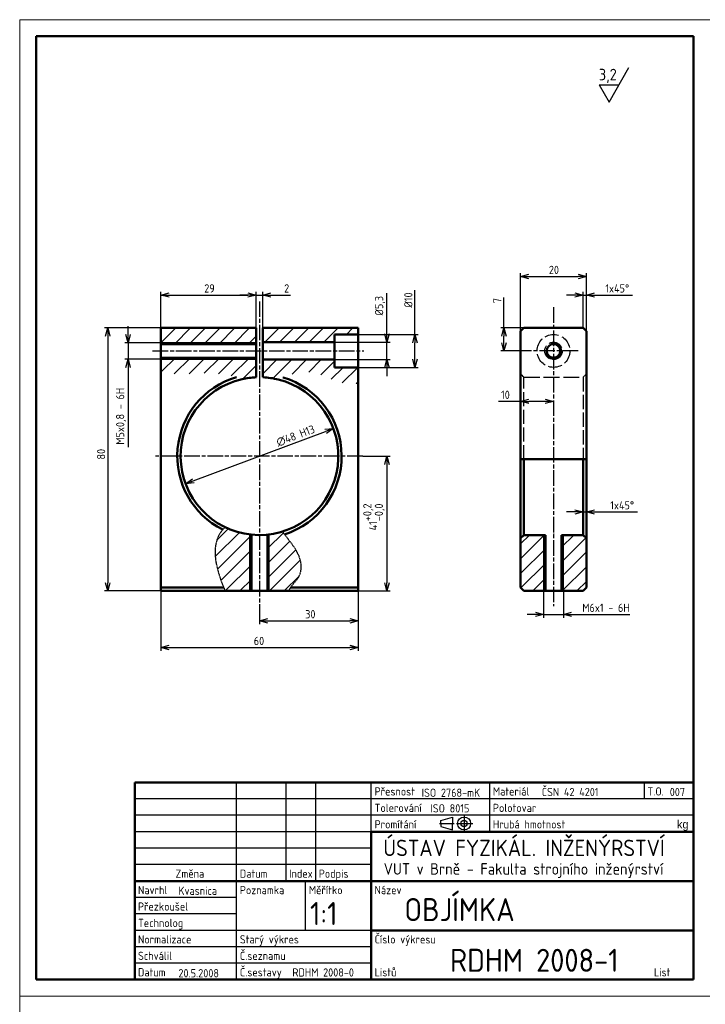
# Model space of a CAD drawing. Extents: x 324 to 1258, y -339 to 255.
# Tile 3 of 4: x 324 to 533, y -45 to 255. Entities that reach past the tile are written whole.
import ezdxf

# ---------------------------------------------------------------- set-up
doc = ezdxf.new("R2010")
doc.units = 0
doc.linetypes.add('CHAIN', pattern=[0.3543, 0.2362, -0.0295, 0.0591, -0.0295])
doc.linetypes.add('DASHED', pattern=[0.2068, 0.1655, -0.0413])
for name, color, linetype, lineweight in [('Centerline(ISO)', 1, 'CHAIN', 25), ('Dimensions(ISO)', 2, 'Continuous', 25), ('Hidden Edges(ISO)', 254, 'DASHED', 25), ('koty', 7, 'Continuous', 25), ('Srafování', 3, 'Continuous', 9), ('Viditelná (ISO)', 7, 'Continuous', 50), ('Visible Edges(ISO)', 7, 'Continuous', 50), ('Závity(ISO)', 252, 'Continuous', 25), ('šrafy', 100, 'Continuous', 25)]:
    doc.layers.add(name, color=color, linetype=linetype, lineweight=lineweight)
doc.styles.add('DEFAULT-ISO', font='isocp.shx')
doc.styles.add('ISO', font='iso8cs.shx', dxfattribs={"width": 0.75, "height": 3.5})
doc.styles.get("Standard").update_dxf_attribs({"font": 'ARIAL.TTF'})
doc.dimstyles.new('Copy of DEFAULT-ISO', dxfattribs={"dimtxt": 2.5, "dimasz": 2.5, "dimexe": 1, "dimexo": 0, "dimgap": 0.762, "dimtad": 1, "dimrnd": 1e-08, "dimzin": 12, "dimtxsty": 'DEFAULT-ISO', "dimblk": 'OPEN30', "dimcen": 0.09, "dimdle": 10, "dimclrd": 256, "dimclre": 256, "dimclrt": 256, "dimazin": 3, "dimtfac": 1, "dimtmove": 0, "dimatfit": 3, "dimldrblk": 'DOTSMALL', "dimfxl": 0, "dimtolj": 1, "dimtzin": 0, "dimlwd": 25, "dimlwe": -1, "dimarcsym": 0})
pattern_1 = [(45, (324.802, -29.228), (-2.245064, 2.245064), [])]

# ---------------------------------------------------------------- blocks, each defined once
blk = doc.blocks.new('_Open30')
at = {"color": 0, "linetype": 'ByBlock', "lineweight": -2}
for p, q in [((-1, 0.27), (0, 0)), ((0, 0), (-1, -0.27)), ((0, 0), (-1, 0))]:
    blk.add_line(p, q, dxfattribs=at)
blk = doc.blocks.new('*D1')
at = {"layer": 'Defpoints', "color": 0, "linetype": 'Continuous'}
for p in [(419.35, 130.5), (374.39, 113.68)]:
    blk.add_point(p, dxfattribs=at)
at = {"layer": 'Dimensions(ISO)', "lineweight": 25}
blk.add_line((376.74, 114.55), (417.01, 129.62), dxfattribs=at)
at = {"layer": 'Dimensions(ISO)', "linetype": 'Continuous', "lineweight": 25, "xscale": 2.5, "yscale": 2.5, "zscale": 2.5}
for p, rotation in [((419.35, 130.5), 20.51958421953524), ((374.39, 113.68), 200.5195842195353)]:
    blk.add_blockref('_Open30', p, dxfattribs=dict(at, rotation=rotation))
at = {"layer": 'Dimensions(ISO)', "linetype": 'Continuous', "lineweight": 25, "insert": (401.69, 127.37), "char_height": 2.5, "attachment_point": 1, "rotation": 20.5196, "style": 'DEFAULT-ISO'}
blk.add_mtext('\\A1;∅48 H13', dxfattribs=at)
blk = doc.blocks.new('_DotSmall')
at = {"color": 0, "linetype": 'ByBlock', "const_width": 0.5}
blk.add_lwpolyline([(-0.0625, 0, 1), (0.0625, 0, 1)], format="xyb", close=True, dxfattribs=at)
blk = doc.blocks.new('*D2')
at = {"layer": 'Defpoints', "color": 0, "linetype": 'Continuous'}
for p in [(366.87, 161.09), (350.7, 81.09), (366.87, 81.09)]:
    blk.add_point(p, dxfattribs=at)
at = {"layer": 'Dimensions(ISO)'}
for p, q in [((366.87, 161.09), (349.7, 161.09)), ((366.87, 81.09), (349.7, 81.09))]:
    blk.add_line(p, q, dxfattribs=at)
at = {"layer": 'Dimensions(ISO)', "lineweight": 25}
blk.add_line((350.7, 158.59), (350.7, 83.59), dxfattribs=at)
at = {"layer": 'Dimensions(ISO)', "linetype": 'Continuous', "lineweight": 25, "xscale": 2.5, "yscale": 2.5, "zscale": 2.5}
for p, rotation in [((350.7, 161.09), 90), ((350.7, 81.09), 270)]:
    blk.add_blockref('_Open30', p, dxfattribs=dict(at, rotation=rotation))
at = {"layer": 'Dimensions(ISO)', "linetype": 'Continuous', "lineweight": 25, "insert": (347.43, 121.05), "char_height": 2.5, "attachment_point": 1, "rotation": 90, "style": 'DEFAULT-ISO'}
blk.add_mtext('\\A1;80', dxfattribs=at)
blk = doc.blocks.new('*D3')
at = {"layer": 'Defpoints', "color": 0, "linetype": 'Continuous'}
for p in [(428.3, 122.09), (426.87, 81.09), (435.67, 81.09)]:
    blk.add_point(p, dxfattribs=at)
at = {"layer": 'Dimensions(ISO)'}
for p, q in [((428.3, 122.09), (436.67, 122.09)), ((426.87, 81.09), (436.67, 81.09))]:
    blk.add_line(p, q, dxfattribs=at)
at = {"layer": 'Dimensions(ISO)', "lineweight": 25}
blk.add_line((435.67, 119.59), (435.67, 83.59), dxfattribs=at)
at = {"layer": 'Dimensions(ISO)', "linetype": 'Continuous', "lineweight": 25, "xscale": 2.5, "yscale": 2.5, "zscale": 2.5}
for p, rotation in [((435.67, 122.09), 90), ((435.67, 81.09), 270)]:
    blk.add_blockref('_Open30', p, dxfattribs=dict(at, rotation=rotation))
at = {"layer": 'Dimensions(ISO)', "linetype": 'Continuous', "lineweight": 25, "insert": (428.45, 99.49), "char_height": 2.5, "attachment_point": 1, "rotation": 90, "style": 'DEFAULT-ISO'}
blk.add_mtext('\\A1;41\\S+0,2^ -0,0;', dxfattribs=at)
blk = doc.blocks.new('*D4')
at = {"layer": 'Defpoints', "color": 0, "linetype": 'Continuous'}
for p in [(419.67, 156.74), (419.67, 151.44), (435.67, 151.44)]:
    blk.add_point(p, dxfattribs=at)
at = {"layer": 'Dimensions(ISO)', "lineweight": 25}
for p, q in [((435.67, 159.24), (435.67, 171.61)), ((435.67, 151.44), (435.67, 156.74)), ((435.67, 148.94), (435.67, 146.44))]:
    blk.add_line(p, q, dxfattribs=at)
at = {"layer": 'Dimensions(ISO)'}
for p, q in [((419.67, 156.74), (436.67, 156.74)), ((419.67, 151.44), (436.67, 151.44))]:
    blk.add_line(p, q, dxfattribs=at)
at = {"layer": 'Dimensions(ISO)', "linetype": 'Continuous', "lineweight": 25, "xscale": 2.5, "yscale": 2.5, "zscale": 2.5}
for p, rotation in [((435.67, 156.74), 270), ((435.67, 151.44), 90)]:
    blk.add_blockref('_Open30', p, dxfattribs=dict(at, rotation=rotation))
at = {"layer": 'Dimensions(ISO)', "linetype": 'Continuous', "lineweight": 25, "insert": (432.03, 164.87), "char_height": 2.5, "attachment_point": 1, "rotation": 90, "style": 'DEFAULT-ISO'}
blk.add_mtext('\\A1;%%c5,3', dxfattribs=at)
blk = doc.blocks.new('*D5')
at = {"layer": 'Defpoints', "color": 0, "linetype": 'Continuous'}
for p in [(426.87, 159.09), (444.19, 159.09), (426.87, 149.09)]:
    blk.add_point(p, dxfattribs=at)
at = {"layer": 'Dimensions(ISO)', "lineweight": 25}
for p, q in [((444.19, 159.09), (444.19, 172.54)), ((444.19, 151.59), (444.19, 156.59))]:
    blk.add_line(p, q, dxfattribs=at)
at = {"layer": 'Dimensions(ISO)'}
for p, q in [((426.87, 159.09), (445.19, 159.09)), ((426.87, 149.09), (445.19, 149.09))]:
    blk.add_line(p, q, dxfattribs=at)
at = {"layer": 'Dimensions(ISO)', "linetype": 'Continuous', "lineweight": 25, "xscale": 2.5, "yscale": 2.5, "zscale": 2.5}
for p, rotation in [((444.19, 159.09), 90), ((444.19, 149.09), 270)]:
    blk.add_blockref('_Open30', p, dxfattribs=dict(at, rotation=rotation))
at = {"layer": 'Dimensions(ISO)', "linetype": 'Continuous', "lineweight": 25, "insert": (440.93, 167.28), "char_height": 2.5, "attachment_point": 1, "rotation": 90, "style": 'DEFAULT-ISO'}
blk.add_mtext('\\A1;%%c10', dxfattribs=at)
blk = doc.blocks.new('*D6')
at = {"layer": 'Defpoints', "color": 0, "linetype": 'Continuous'}
for p in [(395.87, 171.09), (366.87, 161.09), (395.87, 161.09)]:
    blk.add_point(p, dxfattribs=at)
at = {"layer": 'Dimensions(ISO)'}
for p, q in [((366.87, 161.09), (366.87, 172.09)), ((395.87, 161.09), (395.87, 172.09))]:
    blk.add_line(p, q, dxfattribs=at)
at = {"layer": 'Dimensions(ISO)', "lineweight": 25}
blk.add_line((369.37, 171.09), (393.37, 171.09), dxfattribs=at)
at = {"layer": 'Dimensions(ISO)', "linetype": 'Continuous', "lineweight": 25, "xscale": 2.5, "yscale": 2.5, "zscale": 2.5, "rotation": 180}
blk.add_blockref('_Open30', (366.87, 171.09), dxfattribs=at)
at = {"layer": 'Dimensions(ISO)', "linetype": 'Continuous', "lineweight": 25, "xscale": 2.5, "yscale": 2.5, "zscale": 2.5}
blk.add_blockref('_Open30', (395.87, 171.09), dxfattribs=at)
at = {"layer": 'Dimensions(ISO)', "linetype": 'Continuous', "lineweight": 25, "insert": (380.07, 174.35), "char_height": 2.5, "attachment_point": 1, "style": 'DEFAULT-ISO'}
blk.add_mtext('\\A1;29', dxfattribs=at)
blk = doc.blocks.new('*D7')
at = {"layer": 'Defpoints', "color": 0, "linetype": 'Continuous'}
for p in [(397.87, 171.09), (395.87, 161.09), (397.87, 161.09)]:
    blk.add_point(p, dxfattribs=at)
at = {"layer": 'Dimensions(ISO)', "lineweight": 25}
for p, q in [((393.37, 171.09), (390.87, 171.09)), ((395.87, 171.09), (397.87, 171.09)), ((400.37, 171.09), (406.36, 171.09))]:
    blk.add_line(p, q, dxfattribs=at)
at = {"layer": 'Dimensions(ISO)'}
for p, q in [((395.87, 161.09), (395.87, 172.09)), ((397.87, 161.09), (397.87, 172.09))]:
    blk.add_line(p, q, dxfattribs=at)
at = {"layer": 'Dimensions(ISO)', "linetype": 'Continuous', "lineweight": 25, "xscale": 2.5, "yscale": 2.5, "zscale": 2.5}
blk.add_blockref('_Open30', (395.87, 171.09), dxfattribs=at)
at = {"layer": 'Dimensions(ISO)', "linetype": 'Continuous', "lineweight": 25, "xscale": 2.5, "yscale": 2.5, "zscale": 2.5, "rotation": 180}
blk.add_blockref('_Open30', (397.87, 171.09), dxfattribs=at)
at = {"layer": 'Dimensions(ISO)', "linetype": 'Continuous', "lineweight": 25, "insert": (404.39, 174.35), "char_height": 2.5, "attachment_point": 1, "style": 'DEFAULT-ISO'}
blk.add_mtext('\\A1;2', dxfattribs=at)
blk = doc.blocks.new('*D8')
at = {"layer": 'Defpoints', "color": 0, "linetype": 'Continuous'}
for p in [(495.35, 122.08), (496.35, 122.08), (496.35, 105.12)]:
    blk.add_point(p, dxfattribs=at)
at = {"layer": 'Dimensions(ISO)', "lineweight": 25}
for p, q in [((492.85, 105.12), (490.35, 105.12)), ((495.35, 105.12), (496.35, 105.12)), ((498.85, 105.12), (511.87, 105.12))]:
    blk.add_line(p, q, dxfattribs=at)
at = {"layer": 'Dimensions(ISO)', "linetype": 'Continuous', "lineweight": 25, "xscale": 2.5, "yscale": 2.5, "zscale": 2.5}
blk.add_blockref('_Open30', (495.35, 105.12), dxfattribs=at)
at = {"layer": 'Dimensions(ISO)', "linetype": 'Continuous', "lineweight": 25, "xscale": 2.5, "yscale": 2.5, "zscale": 2.5, "rotation": 180}
blk.add_blockref('_Open30', (496.35, 105.12), dxfattribs=at)
at = {"layer": 'Dimensions(ISO)', "linetype": 'Continuous', "lineweight": 25, "insert": (503.61, 108.38), "char_height": 2.5, "attachment_point": 1, "style": 'DEFAULT-ISO'}
blk.add_mtext('\\A1;1x45%%d', dxfattribs=at)
blk = doc.blocks.new('*D9')
at = {"layer": 'Defpoints', "color": 0, "linetype": 'Continuous'}
for p in [(366.87, 81.09), (426.87, 81.09), (426.87, 63.87)]:
    blk.add_point(p, dxfattribs=at)
at = {"layer": 'Dimensions(ISO)'}
for p, q in [((366.87, 81.09), (366.87, 62.87)), ((426.87, 81.09), (426.87, 62.87))]:
    blk.add_line(p, q, dxfattribs=at)
at = {"layer": 'Dimensions(ISO)', "lineweight": 25}
blk.add_line((369.37, 63.87), (424.37, 63.87), dxfattribs=at)
at = {"layer": 'Dimensions(ISO)', "linetype": 'Continuous', "lineweight": 25, "xscale": 2.5, "yscale": 2.5, "zscale": 2.5, "rotation": 180}
blk.add_blockref('_Open30', (366.87, 63.87), dxfattribs=at)
at = {"layer": 'Dimensions(ISO)', "linetype": 'Continuous', "lineweight": 25, "xscale": 2.5, "yscale": 2.5, "zscale": 2.5}
blk.add_blockref('_Open30', (426.87, 63.87), dxfattribs=at)
at = {"layer": 'Dimensions(ISO)', "linetype": 'Continuous', "lineweight": 25, "insert": (395.14, 67.13), "char_height": 2.5, "attachment_point": 1, "style": 'DEFAULT-ISO'}
blk.add_mtext('\\A1;60', dxfattribs=at)
blk = doc.blocks.new('*D10')
at = {"layer": 'Defpoints', "color": 0, "linetype": 'Continuous'}
for p in [(483.35, 81.09), (489.35, 81.09), (489.35, 73.94)]:
    blk.add_point(p, dxfattribs=at)
at = {"layer": 'Dimensions(ISO)'}
for p, q in [((483.35, 81.09), (483.35, 72.94)), ((489.35, 81.09), (489.35, 72.94))]:
    blk.add_line(p, q, dxfattribs=at)
at = {"layer": 'Dimensions(ISO)', "lineweight": 25}
for p, q in [((480.85, 73.94), (478.35, 73.94)), ((483.35, 73.94), (489.35, 73.94)), ((491.85, 73.94), (509.62, 73.94))]:
    blk.add_line(p, q, dxfattribs=at)
at = {"layer": 'Dimensions(ISO)', "linetype": 'Continuous', "lineweight": 25, "xscale": 2.5, "yscale": 2.5, "zscale": 2.5}
blk.add_blockref('_Open30', (483.35, 73.94), dxfattribs=at)
at = {"layer": 'Dimensions(ISO)', "linetype": 'Continuous', "lineweight": 25, "xscale": 2.5, "yscale": 2.5, "zscale": 2.5, "rotation": 180}
blk.add_blockref('_Open30', (489.35, 73.94), dxfattribs=at)
at = {"layer": 'Dimensions(ISO)', "linetype": 'Continuous', "lineweight": 25, "insert": (495.11, 77.2), "char_height": 2.5, "attachment_point": 1, "style": 'DEFAULT-ISO'}
blk.add_mtext('\\A1;M6x1 - 6H', dxfattribs=at)
blk = doc.blocks.new('*D11')
at = {"layer": 'Defpoints', "color": 0, "linetype": 'Continuous'}
for p in [(496.35, 171.09), (495.35, 161.09), (496.35, 160.09)]:
    blk.add_point(p, dxfattribs=at)
at = {"layer": 'Dimensions(ISO)', "lineweight": 25}
for p, q in [((492.85, 171.09), (490.35, 171.09)), ((495.35, 171.09), (496.35, 171.09)), ((498.85, 171.09), (510.37, 171.09))]:
    blk.add_line(p, q, dxfattribs=at)
at = {"layer": 'Dimensions(ISO)'}
for p, q in [((495.35, 161.09), (495.35, 172.09)), ((496.35, 160.09), (496.35, 172.09))]:
    blk.add_line(p, q, dxfattribs=at)
at = {"layer": 'Dimensions(ISO)', "linetype": 'Continuous', "lineweight": 25, "xscale": 2.5, "yscale": 2.5, "zscale": 2.5}
blk.add_blockref('_Open30', (495.35, 171.09), dxfattribs=at)
at = {"layer": 'Dimensions(ISO)', "linetype": 'Continuous', "lineweight": 25, "xscale": 2.5, "yscale": 2.5, "zscale": 2.5, "rotation": 180}
blk.add_blockref('_Open30', (496.35, 171.09), dxfattribs=at)
at = {"layer": 'Dimensions(ISO)', "linetype": 'Continuous', "lineweight": 25, "insert": (502.11, 174.35), "char_height": 2.5, "attachment_point": 1, "style": 'DEFAULT-ISO'}
blk.add_mtext('\\A1;1x45%%d', dxfattribs=at)
blk = doc.blocks.new('*D12')
at = {"layer": 'Defpoints', "color": 0, "linetype": 'Continuous'}
for p in [(496.35, 176.72), (476.35, 160.09), (496.35, 160.09)]:
    blk.add_point(p, dxfattribs=at)
at = {"layer": 'Dimensions(ISO)'}
for p, q in [((476.35, 160.09), (476.35, 177.72)), ((496.35, 160.09), (496.35, 177.72))]:
    blk.add_line(p, q, dxfattribs=at)
at = {"layer": 'Dimensions(ISO)', "lineweight": 25}
blk.add_line((478.85, 176.72), (493.85, 176.72), dxfattribs=at)
at = {"layer": 'Dimensions(ISO)', "linetype": 'Continuous', "lineweight": 25, "xscale": 2.5, "yscale": 2.5, "zscale": 2.5, "rotation": 180}
blk.add_blockref('_Open30', (476.35, 176.72), dxfattribs=at)
at = {"layer": 'Dimensions(ISO)', "linetype": 'Continuous', "lineweight": 25, "xscale": 2.5, "yscale": 2.5, "zscale": 2.5}
blk.add_blockref('_Open30', (496.35, 176.72), dxfattribs=at)
at = {"layer": 'Dimensions(ISO)', "linetype": 'Continuous', "lineweight": 25, "insert": (484.94, 179.99), "char_height": 2.5, "attachment_point": 1, "style": 'DEFAULT-ISO'}
blk.add_mtext('\\A1;20', dxfattribs=at)
blk = doc.blocks.new('*D13')
at = {"layer": 'Defpoints', "color": 0, "linetype": 'Continuous'}
for p in [(486.35, 154.09), (476.35, 138.73), (476.35, 121.15)]:
    blk.add_point(p, dxfattribs=at)
at = {"layer": 'Dimensions(ISO)', "lineweight": 25}
for p, q in [((476.35, 138.73), (469.62, 138.73)), ((483.85, 138.73), (478.85, 138.73))]:
    blk.add_line(p, q, dxfattribs=at)
at = {"layer": 'Dimensions(ISO)', "linetype": 'Continuous', "lineweight": 25, "xscale": 2.5, "yscale": 2.5, "zscale": 2.5, "rotation": 180}
blk.add_blockref('_Open30', (476.35, 138.73), dxfattribs=at)
at = {"layer": 'Dimensions(ISO)', "linetype": 'Continuous', "lineweight": 25, "xscale": 2.5, "yscale": 2.5, "zscale": 2.5}
blk.add_blockref('_Open30', (486.35, 138.73), dxfattribs=at)
at = {"layer": 'Dimensions(ISO)', "linetype": 'Continuous', "lineweight": 25, "insert": (470.38, 141.99), "char_height": 2.5, "attachment_point": 1, "style": 'DEFAULT-ISO'}
blk.add_mtext('\\A1;10', dxfattribs=at)
blk = doc.blocks.new('*D14')
at = {"layer": 'Defpoints', "color": 0, "linetype": 'Continuous'}
for p in [(471.28, 161.09), (477.35, 161.09), (478.85, 154.09)]:
    blk.add_point(p, dxfattribs=at)
at = {"layer": 'Dimensions(ISO)', "lineweight": 25}
for p, q in [((471.28, 161.09), (471.28, 170.36)), ((471.28, 156.59), (471.28, 158.59))]:
    blk.add_line(p, q, dxfattribs=at)
at = {"layer": 'Dimensions(ISO)'}
for p, q in [((477.35, 161.09), (470.28, 161.09)), ((478.85, 154.09), (470.28, 154.09))]:
    blk.add_line(p, q, dxfattribs=at)
at = {"layer": 'Dimensions(ISO)', "linetype": 'Continuous', "lineweight": 25, "xscale": 2.5, "yscale": 2.5, "zscale": 2.5}
for p, rotation in [((471.28, 161.09), 90), ((471.28, 154.09), 270)]:
    blk.add_blockref('_Open30', p, dxfattribs=dict(at, rotation=rotation))
at = {"layer": 'Dimensions(ISO)', "linetype": 'Continuous', "lineweight": 25, "insert": (468.02, 168.6), "char_height": 2.5, "attachment_point": 1, "rotation": 90, "style": 'DEFAULT-ISO'}
blk.add_mtext('\\A1;7', dxfattribs=at)
blk = doc.blocks.new('*D15')
at = {"layer": 'Defpoints', "color": 0, "linetype": 'Continuous'}
for p in [(366.87, 156.59), (356.87, 151.59), (366.87, 151.59)]:
    blk.add_point(p, dxfattribs=at)
at = {"layer": 'Dimensions(ISO)', "lineweight": 25}
for p, q in [((356.87, 159.09), (356.87, 161.59)), ((356.87, 156.59), (356.87, 151.59)), ((356.87, 149.09), (356.87, 124.81))]:
    blk.add_line(p, q, dxfattribs=at)
at = {"layer": 'Dimensions(ISO)'}
for p, q in [((366.87, 156.59), (355.87, 156.59)), ((366.87, 151.59), (355.87, 151.59))]:
    blk.add_line(p, q, dxfattribs=at)
at = {"layer": 'Dimensions(ISO)', "linetype": 'Continuous', "lineweight": 25, "xscale": 2.5, "yscale": 2.5, "zscale": 2.5}
for p, rotation in [((356.87, 156.59), 270), ((356.87, 151.59), 90)]:
    blk.add_blockref('_Open30', p, dxfattribs=dict(at, rotation=rotation))
at = {"layer": 'Dimensions(ISO)', "linetype": 'Continuous', "lineweight": 25, "insert": (353.23, 125.58), "char_height": 2.5, "attachment_point": 1, "rotation": 90, "style": 'DEFAULT-ISO'}
blk.add_mtext('\\A1;M5x0,8 - 6H', dxfattribs=at)
blk = doc.blocks.new('PROFST00JR2SSC')
at = {"layer": 'koty'}
for p, q in [((0, 0), (6.06, 10.5)), ((-3.03, 5.25), (0, 0)), ((-3.03, 5.25), (3.03, 5.25))]:
    blk.add_line(p, q, dxfattribs=at)
at = {"flags": 9}
for tag in ['INFO', 'INFO1', 'INFO2', 'INFO3', 'INFO4', 'INFO5', 'INFO6', 'INFO7', 'INFO8', 'INFO9']:
    blk.add_attdef(tag, (0, 0), '', height=3, dxfattribs=at)
at = {"layer": 'koty', "style": 'DEFAULT-ISO'}
blk.add_text('3,2', height=3.5, dxfattribs=at).set_placement((-3.08, 6.65))
blk = doc.blocks.new('*D46')
at = {"layer": 'Defpoints', "color": 0}
for p in [(426.87, 81.09), (396.87, 77.09), (426.87, 71.98)]:
    blk.add_point(p, dxfattribs=at)
at = {"layer": 'Dimensions(ISO)'}
for p, q in [((426.87, 81.09), (426.87, 70.98)), ((396.87, 77.09), (396.87, 70.98))]:
    blk.add_line(p, q, dxfattribs=at)
at = {"layer": 'Dimensions(ISO)', "lineweight": 25}
blk.add_line((399.37, 71.98), (424.37, 71.98), dxfattribs=at)
at = {"layer": 'Dimensions(ISO)', "lineweight": 25, "xscale": 2.5, "yscale": 2.5, "zscale": 2.5, "rotation": 180}
blk.add_blockref('_Open30', (396.87, 71.98), dxfattribs=at)
at = {"layer": 'Dimensions(ISO)', "lineweight": 25, "xscale": 2.5, "yscale": 2.5, "zscale": 2.5}
blk.add_blockref('_Open30', (426.87, 71.98), dxfattribs=at)
at = {"layer": 'Dimensions(ISO)', "insert": (412.35, 74), "char_height": 2.5, "attachment_point": 5, "style": 'DEFAULT-ISO'}
blk.add_mtext('\\A1;30', dxfattribs=at)
blk = doc.blocks.new('A$C6CD7224C')
at = {"layer": 'Visible Edges(ISO)'}
for p, q in [((-170, 60), (0, 60)), ((-170, 60), (-170, 0)), ((0, 0), (0, 60)), ((0, 45), (-98, 45)), ((-98, 45), (-98, 0)), ((-98, 30), (-170, 30)), ((0, 30), (-98, 30)), ((0, 15), (-98, 15)), ((-170, 0), (0, 0))]:
    blk.add_line(p, q, dxfattribs=at)
at = {"layer": 'šrafy'}
for p, q in [((-139, 0), (-139, 60)), ((-124, 60), (-124, 30)), ((-115, 60), (-115, 30)), ((-98, 45), (-98, 60)), ((-62, 60), (-62, 45)), ((-15, 60), (-15, 55)), ((-55, 55), (-170, 55)), ((0, 55), (-55, 55)), ((-55, 50), (-170, 50)), ((-76.89, 48.45), (-73.27, 49.47)), ((-76.89, 47.5), (-76.89, 48.45)), ((-73.27, 49.47), (-73.27, 47.5)), ((-69.77, 49.82), (-69.77, 45.14)), ((0, 50), (-55, 50)), ((-98, 45), (-170, 45)), ((-77.29, 47.5), (-72.83, 47.5)), ((-76.89, 47.5), (-76.89, 46.55)), ((-76.89, 46.55), (-73.27, 45.53)), ((-73.27, 45.53), (-73.27, 47.5)), ((-72.04, 47.5), (-67.12, 47.5)), ((-98, 40), (-170, 40)), ((-98, 35), (-170, 35)), ((-118, 15), (-118, 30)), ((-139, 25), (-170, 25)), ((-139, 20), (-170, 20)), ((-98, 15), (-170, 15)), ((-98, 10), (-170, 10)), ((-98, 5), (-170, 5))]:
    blk.add_line(p, q, dxfattribs=at)
for radius in [1.97, 0.951]:
    blk.add_circle((-69.77, 47.5), radius, dxfattribs=at)
at = {"layer": 'koty', "color": 1, "style": 'DEFAULT-ISO'}
blk.add_text('VUT v Brně - Fakulta strojního inženýrství', height=3.5, dxfattribs=at).set_placement((-94.24, 31.93))
at = {"layer": 'koty', "style": 'DEFAULT-ISO', "flags": 8}
blk.add_attdef('ISO2786-MK', (-82.67, 55.6), '', height=2.5, dxfattribs=at)
at = {"layer": 'koty', "style": 'DEFAULT-ISO'}
for tag, p in [('ALMGSIO.5', (-46.14, 55.83)), ('007', (-7.19, 55.83)), ('ISO8015', (-80.02, 50.86)), ('%%C65X440', (-44.16, 50.86)), ('ČSN425510', (-23.7, 50.86)), ('SHÁNĚL', (-156.7, 25.78)), ('SHÁNĚL', (-156.7, 5.9)), ('4-S42-13/02', (-122.1, 5.85)), ('7.12.2003', (-156.7, 0.71)), ('4-S42-13/02', (-122.02, 0.94))]:
    blk.add_attdef(tag, p, '', height=2.5, dxfattribs=at)
at = {"layer": 'Visible Edges(ISO)', "style": 'DEFAULT-ISO'}
blk.add_text('ÚSTAV FYZIKÁL. INŽENÝRSTVÍ', height=5, dxfattribs=at).set_placement((-94.34, 37.57))
for tag, p in [("ČOČKA_F'=118,455", (-87.97, 17.81)), ('1:1', (-116.65, 16.61)), ('1-S42-13/13', (-74.05, 2.38))]:
    blk.add_attdef(tag, p, '', height=7, dxfattribs=at)
at = {"layer": 'šrafy'}
for s, style, p in [('Přesnost', 'DEFAULT-ISO', (-97, 56)), ('Materiál', 'DEFAULT-ISO', (-61, 56)), ('T.O.', 'DEFAULT-ISO', (-14, 56)), ('Tolerování', 'DEFAULT-ISO', (-97, 51)), ('Polotovar', 'DEFAULT-ISO', (-61, 51)), ('Promítání', 'DEFAULT-ISO', (-97, 46)), ('Hrubá hmotnost', 'DEFAULT-ISO', (-61, 46)), ('kg', 'ISO', (-5, 46)), (' Změna', 'DEFAULT-ISO', (-159, 31)), ('Datum', 'DEFAULT-ISO', (-138, 31)), ('Index', 'DEFAULT-ISO', (-123, 31)), ('Podpis', 'DEFAULT-ISO', (-114, 31)), ('Navrhl', 'DEFAULT-ISO', (-169, 26)), ('Poznamka', 'DEFAULT-ISO', (-138, 26)), ('Měřítko', 'DEFAULT-ISO', (-117, 26)), ('Název', 'DEFAULT-ISO', (-97, 26)), ('Přezkoušel', 'DEFAULT-ISO', (-169, 21)), ('Technolog', 'DEFAULT-ISO', (-169, 16)), ('Normalizace', 'DEFAULT-ISO', (-169, 11)), ('Starý výkres', 'DEFAULT-ISO', (-138, 11)), ('Číslo výkresu', 'DEFAULT-ISO', (-97, 11)), ('Č.seznamu', 'DEFAULT-ISO', (-138, 6)), ('Schválil', 'DEFAULT-ISO', (-169, 6)), ('Datum', 'DEFAULT-ISO', (-169, 1)), ('Č.sestavy', 'DEFAULT-ISO', (-138, 1)), ('Listů', 'DEFAULT-ISO', (-97, 1)), ('List', 'DEFAULT-ISO', (-12, 1))]:
    blk.add_text(s, height=2.5, dxfattribs=dict(at, style=style)).set_placement(p)

msp = doc.modelspace()

# ---------------------------------------------------------------- hatches: boundary and pattern name
at = {"layer": 'Srafování', "lineweight": 18}
h = msp.add_hatch(dxfattribs=at)
h.set_pattern_fill('ANSI31', color=256, scale=25.4, style=0)
h.set_pattern_definition(pattern_1)
h.paths.add_polyline_path([(395.87149262, 156.15544433), (366.87149262, 156.15544433), (366.87149262, 161.08844433), (395.87149262, 161.08844433)])
h.paths.add_polyline_path([(419.67149262, 159.08844433), (419.67149262, 156.73844433), (397.87149262, 156.73844433), (397.87149262, 161.08844433), (426.87149262, 161.08844433), (426.87149262, 159.08844433)])
edge = h.paths.add_edge_path()
edge.add_ellipse((396.87149262, 122.08844433), major_axis=(-24, 0), ratio=1, start_angle=256.1696939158, end_angle=267.6119845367)
edge.add_line((397.87149262, 146.06760195), (397.87149262, 151.43844433))
edge.add_line((397.87149262, 151.43844433), (419.67149262, 151.43844433))
edge.add_line((419.67149262, 151.43844433), (419.67149262, 149.08844433))
edge.add_line((419.67149262, 149.08844433), (426.87149262, 149.08844433))
edge.add_line((426.87149262, 149.08844433), (426.87149262, 144.27690855))
edge.add_spline(control_points=[(426.87149262, 144.27690855), (424.90753275, 143.7537743), (420.61701625, 144.08356454), (415.47357112, 147.57830354), (410.92872484, 148.81057242), (406.39832825, 147.05825572), (403.6252419, 145.82191684), (402.60862295, 145.39263571)], knot_values=[-0.6680507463, -0.6680507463, -0.6680507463, -0.6680507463, -0.6680507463, -0.6680507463, -0.5937381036, -0.507098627, -0.4545355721, -0.4545355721, -0.4545355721, -0.4545355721, -0.4545355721, -0.4545355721], degree=5, periodic=0)
edge = h.paths.add_edge_path()
edge.add_ellipse((396.87149262, 122.08844433), major_axis=(-24, 0), ratio=1, start_angle=272.3880154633, end_angle=282.7222864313)
edge.add_spline(control_points=[(391.58607719, 145.49921928), (390.51496078, 145.88689013), (388.00638182, 146.72937089), (382.24412473, 147.91772162), (373.52760403, 146.92634927), (371.51065834, 146.86296733), (368.88143304, 147.38083173), (366.87149262, 147.98145993)], knot_values=[-0.9999384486, -0.9999384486, -0.9999384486, -0.9999384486, -0.9999384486, -0.9999384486, -0.9466050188, -0.8860123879, -0.7921646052, -0.7921646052, -0.7921646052, -0.7921646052, -0.7921646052, -0.7921646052], degree=5, periodic=0)
edge.add_line((366.87149262, 147.98145993), (366.87149262, 152.02144433))
edge.add_line((366.87149262, 152.02144433), (395.87149262, 152.02144433))
edge.add_line((395.87149262, 152.02144433), (395.87149262, 146.06760195))
at = {"layer": 'Srafování'}
h = msp.add_hatch(dxfattribs=at)
h.set_pattern_fill('ANSI31', color=256, style=0)
h.set_pattern_definition([(45, (80.86, 0), (-2.245064, 2.245064), [])])
edge = h.paths.add_edge_path()
edge.add_arc((396.87149262, 122.08844433), 24, 244.3469890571, 262.8192442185, ccw=False)
edge.add_spline(control_points=[(386.48141375, 100.4540675), (385.70060993, 99.8601418), (383.5908795, 97.06783801), (383.03250707, 91.8187439), (384.45290689, 86.15583803), (385.6907941, 82.58319413), (386.57901824, 81.08844433)], knot_values=[1.6733686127, 1.6733686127, 1.6733686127, 1.6733686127, 4.5715239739, 11.235861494, 16.9129536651, 22.1627103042, 22.1627103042, 22.1627103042, 22.1627103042], degree=3, periodic=0)
edge.add_line((386.57901824, 81.08844433), (393.87149262, 81.08844433))
edge.add_line((393.87149262, 81.08844433), (393.87149262, 98.27668253))
h.paths.add_polyline_path([(394.41299262, 98.21469771, -0.0056776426), (393.87149262, 98.27668253), (393.87149262, 81.08844433), (394.41299262, 81.08844433)])
h.paths.add_polyline_path([(399.87149262, 98.27668253, -0.0056776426), (399.32999262, 98.21469771), (399.32999262, 81.08844433), (399.87149262, 81.08844433)])
edge = h.paths.add_edge_path()
edge.add_line((399.87149262, 81.08844433), (405.86932337, 81.08844433))
edge.add_spline(control_points=[(405.86932337, 81.08844433), (406.35163022, 82.61905639), (410.57811399, 85.92565815), (409.22535726, 92.89548376), (404.85880232, 97.6520636), (403.95164808, 99.15655826)], knot_values=[44.8332986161, 44.8332986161, 44.8332986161, 44.8332986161, 49.7150442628, 57.6780659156, 62.8801057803, 62.8801057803, 62.8801057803, 62.8801057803], degree=3, periodic=0)
edge.add_arc((396.87149262, 122.08844433), 24, 277.1807557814, 287.1579257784, ccw=False)
edge.add_line((399.87149262, 98.27668253), (399.87149262, 81.08844433))
at = {"layer": 'Srafování', "lineweight": 18}
h = msp.add_hatch(dxfattribs=at)
h.set_pattern_fill('ANSI31', color=256, scale=25.4, style=0)
h.set_pattern_definition(pattern_1)
h.paths.add_polyline_path([(476.34885573, 82.08844433), (476.34885573, 97.08844433), (477.34885573, 98.08844433), (483.89035573, 98.08844433), (483.89035573, 81.08844433), (477.34885573, 81.08844433)])
h.paths.add_polyline_path([(496.34885573, 97.08844433), (496.34885573, 82.08844433), (495.34885573, 81.08844433), (488.80735573, 81.08844433), (488.80735573, 98.08844433), (495.34885573, 98.08844433)])

# ---------------------------------------------------------------- linework, layer by layer
at = {"color": 7, "lineweight": 20, "ltscale": 0.2}
for p, q in [((323.91038249, 254.84281349), (323.91038249, -42.15718651)), ((533.91038249, 254.84281349), (323.91038249, 254.84281349)), ((323.91038249, -42.15718651), (533.91038249, -42.15718651)), ((323.91038249, -42.15718651), (323.91038249, -339.15718651)), ((533.91038249, -42.15718651), (323.91038249, -42.15718651))]:
    msp.add_line(p, q, dxfattribs=at)
at = {"layer": 'Centerline(ISO)', "linetype": 'CHAIN', "ltscale": 20}
for p, q in [((396.87149262, 169.13902513), (396.87149262, 77.08844433)), ((486.34885573, 167.38032322), (486.34885573, 76.46515406)), ((364.37149262, 154.08844433), (428.64390351, 154.08844433)), ((493.84885573, 154.08844433), (478.84885573, 154.08844433)), ((428.29889055, 122.08844433), (365.20351616, 122.08844433))]:
    msp.add_line(p, q, dxfattribs=at)
at = {"layer": 'Hidden Edges(ISO)', "ltscale": 2.693367}
msp.add_line((476.34885573, 147.06843413), (477.34885574, 146.06760062), dxfattribs=at)
at = {"layer": 'Hidden Edges(ISO)', "ltscale": 2.693368}
msp.add_line((495.34885549, 146.06760062), (496.34885573, 147.06843413), dxfattribs=at)
at = {"layer": 'Hidden Edges(ISO)', "ltscale": 25.999033}
for p, q in [((477.34885573, 121.15130495), (477.34885573, 146.06760195)), ((495.34885573, 146.06760195), (495.34885573, 121.15130495))]:
    msp.add_line(p, q, dxfattribs=at)
at = {"layer": 'Hidden Edges(ISO)', "ltscale": 29.01354}
msp.add_line((477.34885573, 146.06760195), (495.34885573, 146.06760195), dxfattribs=at)
at = {"layer": 'Hidden Edges(ISO)', "flags": 128}
for points in [[(389.84958337, 146.08204402), (389.3665202, 146.22382201)], [(391.58607707, 145.49922026), (391.51837991, 145.52367247)], [(404.08585892, 146.02488078), (404.02488337, 145.99890269)], [(426.87149272, 144.2769102), (426.3130878, 144.14972819)]]:
    msp.add_lwpolyline(points, dxfattribs=at)
at = {"layer": 'Hidden Edges(ISO)', "ltscale": 25.31909}
msp.add_circle((486.34885573, 154.08844433), 5, dxfattribs=at)
at = {"layer": 'Hidden Edges(ISO)', "ltscale": 26.838236}
msp.add_circle((486.34885573, 154.08844433), 2.65, dxfattribs=at)
at = {"layer": 'Hidden Edges(ISO)'}
for points, knots in [([(386.48141375, 100.4540675), (385.70060993, 99.8601418), (383.5908795, 97.06783801), (383.03250707, 91.8187439), (384.45290689, 86.15583803), (385.6907941, 82.58319413), (386.57901824, 81.08844433)], [1.6733686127, 1.6733686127, 1.6733686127, 1.6733686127, 4.5715239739, 11.235861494, 16.9129536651, 22.1627103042, 22.1627103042, 22.1627103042, 22.1627103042]), ([(405.86932337, 81.08844433), (406.35163022, 82.61905639), (410.57811399, 85.92565815), (409.22535726, 92.89548376), (404.85880232, 97.6520636), (403.95164808, 99.15655826)], [44.8332986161, 44.8332986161, 44.8332986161, 44.8332986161, 49.7150442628, 57.6780659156, 62.8801057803, 62.8801057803, 62.8801057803, 62.8801057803])]:
    msp.add_open_spline(points, degree=3, knots=knots, dxfattribs=at)
at = {"layer": 'Viditelná (ISO)', "ltscale": 0.2}
for p, q in [((328.91038249, 249.84281349), (328.91038249, -37.15718651)), ((528.91038249, 249.84281349), (328.91038249, 249.84281349)), ((328.91038249, -37.15718651), (528.91038249, -37.15718651))]:
    msp.add_line(p, q, dxfattribs=at)
at = {"layer": 'Viditelná (ISO)', "color": 7, "ltscale": 0.2}
msp.add_line((528.91038249, -37.15718651), (528.91038249, 249.84281349), dxfattribs=at)
at = {"layer": 'Viditelná (ISO)'}
for p, q in [((366.87149262, 161.08844433), (395.87149262, 161.08844433)), ((366.87149262, 156.15544433), (366.87149262, 161.08844433)), ((395.87149262, 161.08844433), (395.87149262, 156.15544433)), ((397.87149262, 161.08844433), (426.87149262, 161.08844433)), ((397.87149262, 156.73844433), (397.87149262, 161.08844433)), ((419.67149262, 159.08844433), (419.67149262, 156.73844433)), ((426.87149262, 159.08844433), (419.67149262, 159.08844433)), ((426.87149262, 161.08844433), (426.87149262, 159.08844433)), ((426.87149262, 159.08844433), (426.87149262, 149.08844433)), ((476.34885573, 160.08844433), (477.34885573, 161.08844433)), ((476.34885573, 121.15130495), (476.34885573, 160.08844433)), ((477.34885573, 161.08844433), (495.34885573, 161.08844433)), ((495.34885573, 161.08844433), (496.34885573, 160.08844433)), ((496.34885573, 121.15130495), (496.34885573, 160.08844433)), ((395.87149262, 156.15544433), (366.87149262, 156.15544433)), ((366.87149262, 152.02144433), (366.87149262, 156.15544433)), ((395.87149262, 156.15544433), (395.87149262, 152.02144433)), ((419.67149262, 156.73844433), (397.87149262, 156.73844433)), ((397.87149262, 151.43844433), (397.87149262, 156.73844433)), ((419.67149262, 151.43844433), (419.67149262, 156.73844433)), ((366.87149262, 152.02144433), (395.87149262, 152.02144433)), ((366.87149262, 147.98145993), (366.87149262, 152.02144433)), ((395.87149262, 152.02144433), (395.87149262, 146.06760195)), ((397.87149262, 151.43844433), (419.67149262, 151.43844433)), ((397.87149262, 146.06760195), (397.87149262, 151.43844433)), ((419.67149262, 151.43844433), (419.67149262, 149.08844433)), ((366.87149262, 82.08844433), (366.87149262, 147.98145993)), ((419.67149262, 149.08844433), (426.87149262, 149.08844433)), ((426.87149262, 149.08844433), (426.87149262, 144.27690855)), ((426.87149262, 144.27690855), (426.87149262, 82.08844433)), ((476.34885573, 121.15130495), (496.34885573, 121.15130495)), ((476.34885573, 121.15130495), (476.34885573, 97.08844433)), ((477.34885573, 98.08844433), (477.34885573, 121.15130495)), ((495.34885573, 121.15130495), (495.34885573, 98.08844433)), ((496.34885573, 97.08844433), (496.34885573, 121.15130495)), ((394.41299262, 98.21469771), (394.41299262, 81.08844433)), ((399.32999262, 81.08844433), (399.32999262, 98.21469771)), ((476.34885573, 97.08844433), (477.34885573, 98.08844433)), ((476.34885573, 82.08844433), (476.34885573, 97.08844433)), ((477.34885573, 98.08844433), (483.89035573, 98.08844433)), ((483.89035573, 98.08844433), (483.89035573, 81.08844433)), ((488.80735573, 98.08844433), (495.34885573, 98.08844433)), ((488.80735573, 81.08844433), (488.80735573, 98.08844433)), ((495.34885573, 98.08844433), (496.34885573, 97.08844433)), ((496.34885573, 97.08844433), (496.34885573, 82.08844433)), ((366.87149262, 82.08844433), (366.87149262, 81.08844433)), ((386.04106351, 82.08844433), (366.87149262, 82.08844433)), ((366.87149262, 81.08844433), (426.87149262, 81.08844433)), ((399.32999262, 81.08844433), (394.41299262, 81.08844433)), ((426.87149262, 82.08844433), (406.34586547, 82.08844433)), ((426.87149262, 81.08844433), (426.87149262, 82.08844433)), ((477.34885573, 81.08844433), (476.34885573, 82.08844433)), ((483.89035573, 81.08844433), (477.34885573, 81.08844433)), ((488.80735573, 81.08844433), (483.89035573, 81.08844433)), ((495.34885573, 81.08844433), (488.80735573, 81.08844433)), ((496.34885573, 82.08844433), (495.34885573, 81.08844433))]:
    msp.add_line(p, q, dxfattribs=at)
at = {"layer": 'Viditelná (ISO)', "flags": 128}
for points in [[(483.89035546, 98.08844432), (483.89551305, 98.08898642)], [(486.34885573, 98.2146977), (486.50480532, 98.21415254)]]:
    msp.add_lwpolyline(points, dxfattribs=at)
at = {"layer": 'Viditelná (ISO)'}
msp.add_circle((486.34885573, 154.08844433), 2.067, dxfattribs=at)
for radius, start, end in [(25, 106.3125165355, 243.4458695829), (24, 102.7222864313, 76.1696939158), (24, 92.3880154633, 102.7222864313), (24, 76.1696939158, 87.6119845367), (25, 287.8326358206, 73.2273594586)]:
    msp.add_arc((396.87149262, 122.08844433), radius, start, end, dxfattribs=at)
at = {"layer": 'Závity(ISO)'}
for p, q in [((395.87149262, 156.58844433), (366.87149262, 156.58844433)), ((366.87149262, 151.58844433), (395.87149262, 151.58844433)), ((393.87149262, 98.27668253), (393.87149262, 81.08844433)), ((399.87149262, 81.08844433), (399.87149262, 98.27668253)), ((483.34885573, 98.08844433), (483.34885573, 81.08844433)), ((489.34885573, 81.08844433), (489.34885573, 98.08844433))]:
    msp.add_line(p, q, dxfattribs=at)
msp.add_arc((486.34885573, 154.08844433), 2.5, 190, 100, dxfattribs=at)

# ---------------------------------------------------------------- block references
at = {"layer": 'Viditelná (ISO)', "xscale": 1.000439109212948, "yscale": 1.000439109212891, "zscale": 1.00043910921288}
msp.add_blockref('PROFST00JR2SSC', (503.24275675, 229.75976471), dxfattribs=at)
at = {"layer": 'Viditelná (ISO)'}
ref = msp.add_blockref('A$C6CD7224C', (528.91038249, -37.15718651), dxfattribs=at)
ref.add_attrib('ALMGSIO.5', 'ČSN 42 4201', (482.77002786, 18.67265552), dxfattribs={"layer": 'koty', "height": 2.5, "style": 'DEFAULT-ISO'})
ref.add_attrib('007', '007', (521.7187087, 18.67265552), dxfattribs={"layer": 'koty', "height": 2.5, "style": 'DEFAULT-ISO'})
ref.add_attrib('ISO2786-MK', 'ISO 2768-mK', (446.23541955, 18.44265552), dxfattribs={"layer": 'koty', "height": 2.5, "style": 'DEFAULT-ISO', "flags": 8})
ref.add_attrib('ISO8015', 'ISO 8015', (448.89196793, 13.70265552), dxfattribs={"layer": 'koty', "height": 2.5, "style": 'DEFAULT-ISO'})
ref.add_attrib("ČOČKA_F'=118,455", 'OBJÍMKA', (440.94233565, -19.35049029), dxfattribs={"layer": '0', "height": 7, "style": 'DEFAULT-ISO'})
ref.add_attrib('1:1', '1:1', (412.26413325, -20.54363572), dxfattribs={"layer": '0', "height": 7, "style": 'DEFAULT-ISO'})
ref.add_attrib('SHÁNĚL', 'Kvasnica', (372.21240749, -11.37734448), dxfattribs={"layer": 'koty', "height": 2.5, "style": 'DEFAULT-ISO'})
ref.add_attrib('4-S42-13/02', 'RDHM 2008-0', (406.88557117, -36.21877047), dxfattribs={"layer": 'koty', "height": 2.5, "style": 'DEFAULT-ISO'})
ref.add_attrib('7.12.2003', '20.5.2008', (372.21240749, -36.44734448), dxfattribs={"layer": 'koty', "height": 2.5, "style": 'DEFAULT-ISO'})
ref.add_attrib('1-S42-13/13', 'RDHM 2008-1', (454.86352226, -34.77509114), dxfattribs={"layer": '0', "height": 7, "style": 'DEFAULT-ISO'})

# ---------------------------------------------------------------- dimensions: what is measured, and where the dimension line sits
at = {"layer": 'Dimensions(ISO)', "linetype": 'Continuous', "lineweight": 25}
dim = msp.add_linear_dim(base=(496.34885573, 176.72466299), p1=(476.34885573, 160.08844433), p2=(496.34885573, 160.08844433), dimstyle='Copy of DEFAULT-ISO', override={"dimdec": 2, "dimtp": 0, "dimtm": 0, "dimtdec": 2}, dxfattribs=at)
dim.commit()
dim.dimension.update_dxf_attribs({"geometry": '*D12', "text_midpoint": (486.34885573, 176.72466299), "dimtype": 160})
for base, p1, p2, angle, override, picture, middle in [((395.87149262, 171.08844433), (366.87149262, 161.08844433), (395.87149262, 161.08844433), 0, {"dimdec": 0, "dimtp": 0, "dimtm": 0, "dimtdec": 0}, '*D6', (381.56393781, 171.08844433)), ((397.87149262, 171.08844433), (395.87149262, 161.08844433), (397.87149262, 161.08844433), 180, {"dimdec": 2, "dimtp": 0, "dimtm": 0, "dimtdec": 2}, '*D7', (404.99267716, 171.08844433)), ((471.28413215, 161.08844433), (478.84885573, 154.08844433), (477.34885573, 161.08844433), 90, {"dimdec": 2, "dimtp": 0, "dimtm": 0, "dimtdec": 2}, '*D14', (471.28413215, 169.09627994)), ((350.69568907, 81.08844433), (366.87149262, 161.08844433), (366.87149262, 81.08844433), 270, {"dimdec": 0, "dimtp": 0, "dimtm": 0, "dimtdec": 0}, '*D2', (350.69568907, 122.42839337)), ((476.34885573, 138.72955903), (486.34885573, 154.08844433), (476.34885573, 121.15130506), 180, {"dimdec": 2, "dimse1": 1, "dimse2": 1, "dimtp": 0, "dimtm": 0, "dimtdec": 2}, '*D13', (471.51047778, 138.72955903)), ((435.67149262, 81.08844433), (428.29889055, 122.08844433), (426.87149262, 81.08844433), 90, {"dimgap": 0.762, "dimdec": 1, "dimtol": 1, "dimlim": 0, "dimtp": 0.2, "dimtm": 1e-09, "dimtdec": 1}, '*D3', (435.67149262, 103.69385648)), ((426.87149262, 63.87203875), (366.87149262, 81.08844433), (426.87149262, 81.08844433), 180, {"dimdec": 2, "dimtp": 0, "dimtm": 0, "dimtdec": 2}, '*D9', (396.58990915, 63.87203875))]:
    dim = msp.add_linear_dim(base=base, p1=p1, p2=p2, angle=angle, dimstyle='Copy of DEFAULT-ISO', override=override, dxfattribs=at)
    dim.commit()
    dim.dimension.update_dxf_attribs({"geometry": picture, "text_midpoint": middle, "dimtype": 160})
for base, p1, p2, angle, text, override, picture, middle in [((496.34885573, 171.08844433), (495.34885573, 161.08844433), (496.34885573, 160.08844433), 180, '<>x45%%d', {"dimdec": 2, "dimtp": 0, "dimtm": 0, "dimtdec": 2}, '*D11', (505.86085573, 171.08844433)), ((435.67149262, 151.43844433), (419.67149262, 156.73844433), (419.67149262, 151.43844433), 90, '%%c<>', {"dimdec": 1, "dimtxsty": 'DEFAULT-ISO', "dimclrt": 256, "dimtp": 0, "dimtm": 0, "dimtdec": 1}, '*D4', (435.67149262, 167.8588873)), ((444.18826902, 159.08844433), (426.87149262, 149.08844433), (426.87149262, 159.08844433), 90, '%%c<>', {"dimdec": 0, "dimtxsty": 'DEFAULT-ISO', "dimclrt": 256, "dimtp": 0, "dimtm": 0, "dimtdec": 0}, '*D5', (444.18826902, 169.52996208)), ((356.87149262, 151.58844433), (366.87149262, 156.58844433), (366.87149262, 151.58844433), 90, 'M<>x0,8 - 6H', {"dimdec": 2, "dimtp": 0, "dimtm": 0, "dimtdec": 2}, '*D15', (356.87149262, 134.01394433)), ((489.34885573, 73.93818108), (483.34885573, 81.08844433), (489.34885573, 81.08844433), 180, 'M<>x1 - 6H', {"dimdec": 2, "dimtp": 0, "dimtm": 0, "dimtdec": 2}, '*D10', (501.98585573, 73.93818108))]:
    dim = msp.add_linear_dim(base=base, p1=p1, p2=p2, angle=angle, text=text, dimstyle='Copy of DEFAULT-ISO', override=override, dxfattribs=at)
    dim.commit()
    dim.dimension.update_dxf_attribs({"geometry": picture, "text_midpoint": middle, "dimtype": 160})
dim = msp.add_diameter_dim_2p(p1=(374.39423429, 113.67578376), p2=(419.34875095, 130.50110491), text='<> H13', dimstyle='Copy of DEFAULT-ISO', override={"dimdec": 7, "dimtp": 0, "dimtm": 0, "dimtdec": 7, "dimatfit": 2}, dxfattribs=at)
dim.commit()
dim.dimension.update_dxf_attribs({"geometry": '*D1', "text_midpoint": (408.14895844, 126.30931018), "dimtype": 163})
dim = msp.add_linear_dim(base=(496.34885573, 105.11843814), p1=(495.34885573, 122.07802314), p2=(496.34885573, 122.07844033), text='<>x45%%d', dimstyle='Copy of DEFAULT-ISO', override={"dimdec": 2, "dimse1": 1, "dimse2": 1, "dimtp": 0, "dimtm": 0, "dimtdec": 2}, dxfattribs=at)
dim.commit()
dim.dimension.update_dxf_attribs({"geometry": '*D8', "text_midpoint": (507.36085573, 105.11843814), "dimtype": 160})
at = {"layer": 'Dimensions(ISO)'}
dim = msp.add_linear_dim(base=(426.87149262, 71.98451933), p1=(396.87149262, 77.08844433), p2=(426.87149262, 81.08844433), dimstyle='Copy of DEFAULT-ISO', dxfattribs=at)
dim.commit()
dim.dimension.update_dxf_attribs({"geometry": '*D46', "text_midpoint": (412.35356285, 71.98451933), "dimtype": 160})

doc.saveas('drawing.dxf')
